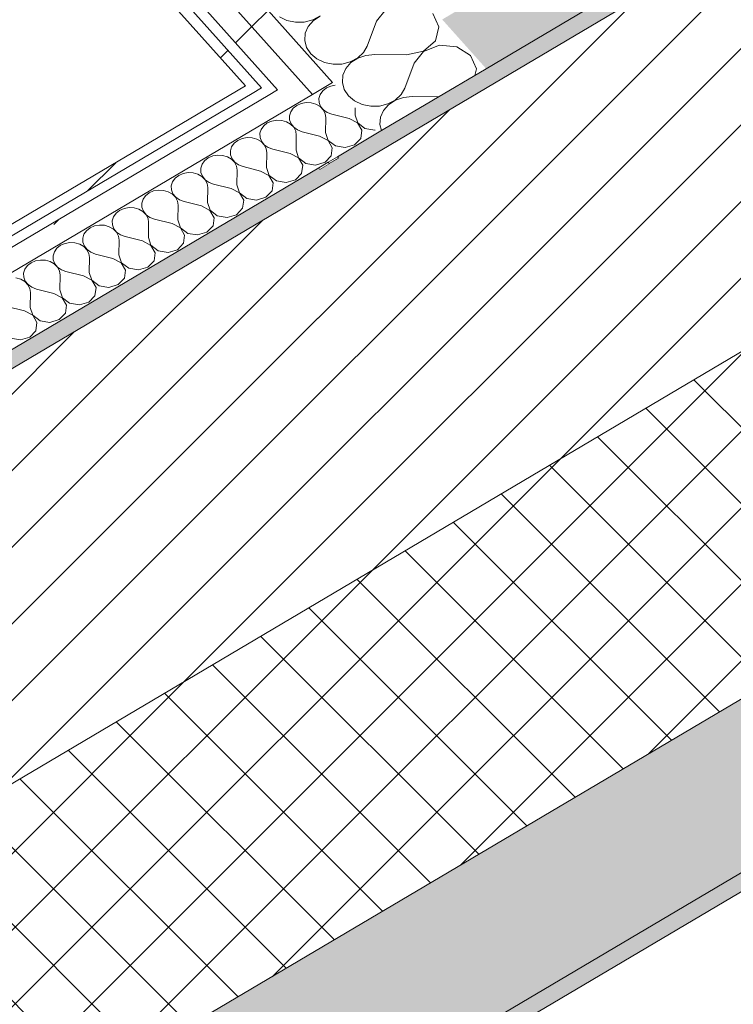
# Model space of a CAD drawing. Header units: millimetres. Extents: x -36631 to 27388, y -24993 to 6945.
# Tile 252 of 256: x -8843 to -8448, y -6131 to -5586. Entities that reach past the tile are written whole.
import ezdxf

# ---------------------------------------------------------------- set-up
doc = ezdxf.new("R2010")
doc.units = ezdxf.units.MM
doc.header["$MEASUREMENT"] = 0
doc.linetypes.add('Wipeout_Contour', pattern=[1000, 0, -1000])
doc.layers.add('12_FAÇ_Façana', color=7, linetype='Continuous')
doc.layers.add('Nuevo_08_E_Envans secs', color=7, linetype='Continuous')
for name, color, linetype, lineweight, true_color in [('12_FAÇ_Façana_Pluma_Nº__102', 7, 'Continuous', 5, 0xcccccc), ('12_FAÇ_Façana_Pluma_Nº__174', 7, 'Continuous', 13, 0xe4ad2c), ('12_FAÇ_Façana_Pluma_Nº__176', 7, 'Continuous', 15, 0x93a0c6), ('Nuevo_08_E_Envans secs_Pluma_Nº__102', 7, 'Continuous', 5, 0xcccccc), ('Nuevo_08_E_Envans secs_Pluma_Nº__171', 171, 'Continuous', 13, 0xaaaaff), ('Nuevo_08_E_Envans secs_Pluma_Nº__177', 7, 'Continuous', 15, 0xf7e046)]:
    doc.layers.add(name, color=color, linetype=linetype, lineweight=lineweight, true_color=true_color)
for name, color, linetype, lineweight in [('12_FAÇ_Façana_Pluma_Nº__2', 8, 'Continuous', 5), ('12_FAÇ_Façana_Pluma_Nº__7', 7, 'Continuous', 5), ('Nuevo_08_E_Envans secs_Pluma_Nº__1', 7, 'Continuous', 5)]:
    doc.layers.add(name, color=color, linetype=linetype, lineweight=lineweight)
pattern_1 = [(45, (0, 0), (-183.848, 183.848), [195, -65]), (45, (7e-14, 183.85), (-183.848, 183.848), [195, -65])]

# ---------------------------------------------------------------- blocks, each defined once
blk = doc.blocks.new('Elem Sección_76_1')
at = {"layer": '12_FAÇ_Façana_Pluma_Nº__102', "linetype": 'Continuous', "lineweight": 0, "true_color": 0xe5e5e5}
for points in [[(-10103.79, -6944.73), (-10047.61, -7007.6), (-6482.57, -4896.37), (-6538.74, -4833.5), (-9331.33, -6487.28), (-9321.97, -6497.76), (-9665.26, -6701.06), (-9674.62, -6690.58), (-9718.34, -6716.47), (-9708.98, -6726.95), (-10052.27, -6930.25), (-10061.63, -6919.77)], [(-10047.61, -7007.6), (-10041.37, -7014.58), (-6476.32, -4903.35), (-6482.57, -4896.37)]]:
    blk.add_hatch(color=254, dxfattribs=at).paths.add_polyline_path(points)
at = {"layer": '12_FAÇ_Façana_Pluma_Nº__174', "linetype": 'Continuous', "lineweight": 13, "true_color": 0xe4ad2c}
h = blk.add_hatch(dxfattribs=at)
h.set_pattern_fill('SATE_Aislamiento_0001', color=42, style=0, pattern_type=2)
h.set_pattern_definition([(45, (0, 0), (-21.2132, 21.2132), []), (135, (0, 0), (21.2132, 21.2132), [])])
h.paths.add_polyline_path([(-6538.74, -4833.5), (-6651.1, -4707.78), (-9443.69, -6361.55), (-9331.33, -6487.28)])
at = {"layer": '12_FAÇ_Façana_Pluma_Nº__176', "linetype": 'Continuous', "lineweight": 0, "true_color": 0x495063}
blk.add_hatch(color=251, dxfattribs=at).paths.add_polyline_path([(-8677.84, -5667.69), (-10356.59, -6661.85), (-10350.35, -6668.83), (-6785.3, -4557.6), (-6791.55, -4550.62), (-8667.54, -5661.59), (-8666.92, -5662.29), (-8677.22, -5668.39)])
at = {"layer": '12_FAÇ_Façana_Pluma_Nº__2', "linetype": 'Continuous', "lineweight": 5}
h = blk.add_hatch(dxfattribs=at)
h.set_pattern_fill('Ceramic_0001', color=8, style=0, pattern_type=2)
h.set_pattern_definition([(45, (0, 0), (-21.2132, 21.2132), [])])
h.paths.add_polyline_path([(-10350.35, -6668.83), (-10216.14, -6819.01), (-10173.99, -6794.04), (-10301.95, -6650.85), (-9958.66, -6447.56), (-9830.7, -6590.75), (-9786.98, -6564.85), (-9914.94, -6421.66), (-9571.65, -6218.36), (-9443.69, -6361.55), (-6651.1, -4707.78), (-6785.3, -4557.6)])
at = {"layer": '12_FAÇ_Façana_Pluma_Nº__7', "color": 7, "linetype": 'Continuous', "lineweight": 5}
for p, q in [((-6785.3, -4557.6), (-10350.35, -6668.83)), ((-6651.1, -4707.78), (-9443.69, -6361.55)), ((-6538.74, -4833.5), (-9331.33, -6487.28)), ((-6482.57, -4896.37), (-10047.61, -7007.6)), ((-6476.32, -4903.35), (-10041.37, -7014.58)), ((-8667.54, -5661.59), (-8666.92, -5662.29)), ((-8677.84, -5667.69), (-8677.22, -5668.39))]:
    blk.add_line(p, q, dxfattribs=at)
at = {"layer": '12_FAÇ_Façana_Pluma_Nº__7', "color": 7, "linetype": 'Continuous', "lineweight": 5, "flags": 128}
for points in [[(-6791.55, -4550.62), (-8585.15, -5612.8), (-8645.23, -5648.37), (-8667.54, -5661.59)], [(-8666.92, -5662.29), (-8672.07, -5665.34), (-8677.22, -5668.39)]]:
    blk.add_lwpolyline(points, dxfattribs=at)
blk = doc.blocks.new('*X230')
at = {"layer": 'Nuevo_08_E_Envans secs_Pluma_Nº__102', "color": 254, "linetype": 'Continuous', "lineweight": 5, "true_color": 0xcccccc}
for p, q in [((-8640.57, -5579.91), (-8645.83, -5586.51)), ((-8611.29, -5589.65), (-8614.62, -5582.27)), ((-8699.66, -5584.09), (-8695.44, -5586.08)), ((-8695.44, -5586.08), (-8690.71, -5587.06)), ((-8690.71, -5587.06), (-8685.84, -5586.96)), ((-8685.84, -5586.96), (-8681.18, -5585.77)), ((-8680.82, -5586.17), (-8683.64, -5589.42)), ((-8681.18, -5585.77), (-8677.1, -5583.59)), ((-8677.01, -5583.68), (-8680.82, -5586.17)), ((-8645.83, -5586.51), (-8651.03, -5600.27)), ((-8685.27, -5593.16), (-8685.57, -5597.13)), ((-8683.64, -5589.42), (-8685.27, -5593.16)), ((-8613.22, -5597.36), (-8611.29, -5589.65)), ((-8685.57, -5597.13), (-8684.54, -5601.01)), ((-8619.85, -5603.09), (-8613.22, -5597.36)), ((-8684.54, -5601.01), (-8682.24, -5604.51)), ((-8682.24, -5604.51), (-8678.85, -5607.37)), ((-8656.29, -5606.87), (-8653.1, -5603.87)), ((-8653.1, -5603.87), (-8651.03, -5600.27)), ((-8646.87, -5604.93), (-8651.71, -5605.42)), ((-8629.19, -5605.14), (-8646.87, -5604.93)), ((-8629.19, -5605.14), (-8619.85, -5603.09)), ((-8619.77, -5603.19), (-8625.02, -5609.79)), ((-8611.03, -5599.82), (-8619.77, -5603.19)), ((-8601.42, -5600.7), (-8611.03, -5599.82)), ((-8593.82, -5605.55), (-8601.42, -5600.7)), ((-8678.85, -5607.37), (-8674.64, -5609.37)), ((-8674.64, -5609.37), (-8669.91, -5610.35)), ((-8669.91, -5610.35), (-8665.03, -5610.24)), ((-8665.03, -5610.24), (-8660.37, -5609.05)), ((-8660.01, -5609.46), (-8662.83, -5612.7)), ((-8660.37, -5609.05), (-8656.29, -5606.87)), ((-8656.21, -5606.97), (-8660.01, -5609.46)), ((-8651.71, -5605.42), (-8656.21, -5606.97)), ((-8625.02, -5609.79), (-8630.23, -5623.55)), ((-8590.48, -5612.94), (-8593.82, -5605.55)), ((-8662.83, -5612.7), (-8664.46, -5616.44)), ((-8591.37, -5616.48), (-8590.48, -5612.94)), ((-8664.46, -5616.44), (-8664.77, -5620.41)), ((-8664.77, -5620.41), (-8663.73, -5624.29)), ((-8663.73, -5624.29), (-8661.43, -5627.79)), ((-8632.29, -5627.15), (-8630.23, -5623.55)), ((-8661.43, -5627.79), (-8658.05, -5630.65)), ((-8658.05, -5630.65), (-8653.83, -5632.65)), ((-8639.57, -5632.33), (-8635.48, -5630.16)), ((-8635.4, -5630.25), (-8639.2, -5632.74)), ((-8635.48, -5630.16), (-8632.29, -5627.15)), ((-8630.91, -5628.7), (-8635.4, -5630.25)), ((-8626.06, -5628.21), (-8630.91, -5628.7)), ((-8611.47, -5628.38), (-8626.06, -5628.21)), ((-8653.83, -5632.65), (-8649.1, -5633.63)), ((-8649.1, -5633.63), (-8644.22, -5633.52)), ((-8644.22, -5633.52), (-8639.57, -5632.33)), ((-8642.03, -5635.98), (-8643.65, -5639.73)), ((-8639.2, -5632.74), (-8642.03, -5635.98)), ((-8643.65, -5639.73), (-8643.96, -5643.69)), ((-8643.96, -5643.69), (-8643.05, -5647.09))]:
    blk.add_line(p, q, dxfattribs=at)
blk = doc.blocks.new('Elem Sección_203_1')
at = {"layer": 'Nuevo_08_E_Envans secs', "lineweight": 0}
blk.add_blockref('*X230', (0, 0), dxfattribs=at)
at = {"color": 254, "linetype": 'Wipeout_Contour', "lineweight": 0, "ltscale": 41446.677724}
blk.add_wipeout([(-8672.69, -5664.64), (-8677.84, -5667.69), (-8677.22, -5668.39), (-8672.07, -5665.34)], dxfattribs=at).dxf.layer = 'Nuevo_08_E_Envans secs'
at = {"layer": 'Nuevo_08_E_Envans secs_Pluma_Nº__171', "linetype": 'Continuous', "lineweight": 13, "true_color": 0xaaaaff}
h = blk.add_hatch(dxfattribs=at)
h.set_pattern_fill('Panellat_HPL_0001', color=161, style=0, pattern_type=2)
h.set_pattern_definition(pattern_1)
h.paths.add_polyline_path([(-8672.69, -5664.64), (-8677.84, -5667.69), (-8677.22, -5668.39), (-8672.07, -5665.34)])
at = {"layer": 'Nuevo_08_E_Envans secs_Pluma_Nº__1', "color": 7, "linetype": 'Continuous', "lineweight": 5}
blk.add_line((-8672.69, -5664.64), (-8672.07, -5665.34), dxfattribs=at)
at = {"color": 254, "linetype": 'Wipeout_Contour', "lineweight": 0, "ltscale": 42836.053992}
blk.add_wipeout([(-10392.26, -3740.44), (-10397.41, -3743.49), (-8714.67, -5626.48), (-8709.52, -5623.43)], dxfattribs=at).dxf.layer = 'Nuevo_08_E_Envans secs'
at = {"layer": 'Nuevo_08_E_Envans secs_Pluma_Nº__171', "linetype": 'Continuous', "lineweight": 13, "true_color": 0xaaaaff}
h = blk.add_hatch(dxfattribs=at)
h.set_pattern_fill('Panellat_HPL_0001', color=161, style=0, pattern_type=2)
h.set_pattern_definition(pattern_1)
h.paths.add_polyline_path([(-10392.26, -3740.44), (-10397.41, -3743.49), (-8714.67, -5626.48), (-8709.52, -5623.43)])
at = {"color": 254, "linetype": 'Wipeout_Contour', "lineweight": 0, "ltscale": 53772.798042}
blk.add_wipeout([(-10384.77, -3701.82), (-10395.93, -3708.43), (-10387.81, -3717.51), (-8681.35, -5627.04), (-8670.2, -5620.44)], dxfattribs=at).dxf.layer = 'Nuevo_08_E_Envans secs'
at = {"layer": 'Nuevo_08_E_Envans secs_Pluma_Nº__177', "linetype": 'Continuous', "lineweight": 15, "true_color": 0xf7e046}
h = blk.add_hatch(dxfattribs=at)
h.set_pattern_fill('Panellat_HPL_0001', color=53, style=0, pattern_type=2)
h.set_pattern_definition(pattern_1)
h.paths.add_polyline_path([(-10384.77, -3701.82), (-10395.93, -3708.43), (-10387.81, -3717.51), (-8681.35, -5627.04), (-8670.2, -5620.44)])
at = {"color": 254, "linetype": 'Wipeout_Contour', "lineweight": 0, "ltscale": 42782.651219}
blk.add_wipeout([(-10387.81, -3717.51), (-10398.97, -3724.12), (-8692.51, -5633.65), (-8681.35, -5627.04)], dxfattribs=at).dxf.layer = 'Nuevo_08_E_Envans secs'
at = {"layer": 'Nuevo_08_E_Envans secs_Pluma_Nº__177', "linetype": 'Continuous', "lineweight": 15, "true_color": 0xf7e046}
h = blk.add_hatch(dxfattribs=at)
h.set_pattern_fill('Panellat_HPL_0001', color=53, style=0, pattern_type=2)
h.set_pattern_definition(pattern_1)
h.paths.add_polyline_path([(-10387.81, -3717.51), (-10398.97, -3724.12), (-8692.51, -5633.65), (-8681.35, -5627.04)])
at = {"layer": 'Nuevo_08_E_Envans secs_Pluma_Nº__1', "color": 7, "linetype": 'Continuous', "lineweight": 5}
for p, q in [((-10384.77, -3701.82), (-8670.2, -5620.44)), ((-10387.81, -3717.51), (-8681.35, -5627.04)), ((-10390.86, -3733.2), (-8700.63, -5624.57)), ((-10392.26, -3740.44), (-8709.52, -5623.43)), ((-10393.67, -3747.68), (-8718.41, -5622.29))]:
    blk.add_line(p, q, dxfattribs=at)
blk = doc.blocks.new('*X433')
at = {"layer": 'Nuevo_08_E_Envans secs_Pluma_Nº__102', "color": 254, "linetype": 'Continuous', "lineweight": 5, "true_color": 0xcccccc}
for p, q in [((-8675.63, -5625.06), (-8677.03, -5627.02)), ((-8673.62, -5623.48), (-8675.63, -5625.06)), ((-8671.16, -5622.41), (-8673.62, -5623.48)), ((-8668.8, -5622), (-8671.16, -5622.41)), ((-8687.51, -5632.09), (-8689.97, -5633.16)), ((-8684.79, -5631.61), (-8687.51, -5632.09)), ((-8682, -5631.75), (-8684.79, -5631.61)), ((-8679.37, -5632.51), (-8682, -5631.75)), ((-8677.03, -5627.02), (-8677.72, -5629.22)), ((-8677.72, -5629.22), (-8677.65, -5631.49)), ((-8677.65, -5631.49), (-8676.81, -5633.65)), ((-8693.38, -5636.7), (-8694.07, -5638.9)), ((-8691.98, -5634.74), (-8693.38, -5636.7)), ((-8689.97, -5633.16), (-8691.98, -5634.74)), ((-8677.1, -5633.82), (-8679.37, -5632.51)), ((-8675.35, -5635.59), (-8677.1, -5633.82)), ((-8676.81, -5633.65), (-8675.29, -5635.55)), ((-8674.26, -5637.68), (-8675.35, -5635.59)), ((-8675.29, -5635.55), (-8673.18, -5637.04)), ((-8673.92, -5639.93), (-8674.26, -5637.68)), ((-8673.18, -5637.04), (-8670.65, -5638)), ((-8657.72, -5638.48), (-8657.65, -5634.48)), ((-8706.32, -5642.84), (-8708.33, -5644.42)), ((-8703.86, -5641.77), (-8706.32, -5642.84)), ((-8701.13, -5641.29), (-8703.86, -5641.77)), ((-8698.35, -5641.44), (-8701.13, -5641.29)), ((-8695.72, -5642.19), (-8698.35, -5641.44)), ((-8693.45, -5643.5), (-8695.72, -5642.19)), ((-8694.07, -5638.9), (-8694, -5641.17)), ((-8694, -5641.17), (-8693.16, -5643.34)), ((-8674.07, -5648.16), (-8673.92, -5639.93)), ((-8660.99, -5640.42), (-8670.65, -5638)), ((-8656.36, -5642.86), (-8660.99, -5640.42)), ((-8657.72, -5638.48), (-8656.29, -5642.82)), ((-8653.99, -5646.92), (-8656.36, -5642.86)), ((-8656.29, -5642.82), (-8652.27, -5645.9)), ((-8709.73, -5646.38), (-8710.42, -5648.58)), ((-8710.42, -5648.58), (-8710.34, -5650.85)), ((-8708.33, -5644.42), (-8709.73, -5646.38)), ((-8691.7, -5645.27), (-8693.45, -5643.5)), ((-8693.16, -5643.34), (-8691.63, -5645.23)), ((-8690.61, -5647.36), (-8691.7, -5645.27)), ((-8691.63, -5645.23), (-8689.52, -5646.72)), ((-8690.27, -5649.61), (-8690.61, -5647.36)), ((-8689.52, -5646.72), (-8687, -5647.68)), ((-8677.34, -5650.1), (-8687, -5647.68)), ((-8674.07, -5648.16), (-8672.64, -5652.5)), ((-8654.61, -5651.39), (-8653.99, -5646.92)), ((-8652.27, -5645.9), (-8646.86, -5646.8)), ((-8646.86, -5646.8), (-8646.68, -5646.75)), ((-8724.67, -5654.1), (-8726.07, -5656.06)), ((-8722.66, -5652.52), (-8724.67, -5654.1)), ((-8720.2, -5651.45), (-8722.66, -5652.52)), ((-8717.48, -5650.97), (-8720.2, -5651.45)), ((-8714.7, -5651.12), (-8717.48, -5650.97)), ((-8712.07, -5651.87), (-8714.7, -5651.12)), ((-8709.79, -5653.18), (-8712.07, -5651.87)), ((-8710.34, -5650.85), (-8709.51, -5653.02)), ((-8708.05, -5654.95), (-8709.79, -5653.18)), ((-8709.51, -5653.02), (-8707.98, -5654.91)), ((-8690.42, -5657.84), (-8690.27, -5649.61)), ((-8672.7, -5652.54), (-8677.34, -5650.1)), ((-8670.34, -5656.61), (-8672.7, -5652.54)), ((-8672.64, -5652.5), (-8668.61, -5655.58)), ((-8658.02, -5654.93), (-8654.61, -5651.39)), ((-8726.07, -5656.06), (-8726.76, -5658.26)), ((-8726.76, -5658.26), (-8726.69, -5660.53)), ((-8706.96, -5657.04), (-8708.05, -5654.95)), ((-8707.98, -5654.91), (-8705.87, -5656.4)), ((-8706.61, -5659.3), (-8706.96, -5657.04)), ((-8706.76, -5667.52), (-8706.61, -5659.3)), ((-8705.87, -5656.4), (-8703.34, -5657.36)), ((-8693.68, -5659.78), (-8703.34, -5657.36)), ((-8690.42, -5657.84), (-8688.98, -5662.18)), ((-8670.96, -5661.07), (-8670.34, -5656.61)), ((-8668.61, -5655.58), (-8663.2, -5656.48)), ((-8663.2, -5656.48), (-8658.02, -5654.93)), ((-8741.02, -5663.78), (-8742.42, -5665.74)), ((-8739.01, -5662.21), (-8741.02, -5663.78)), ((-8736.55, -5661.14), (-8739.01, -5662.21)), ((-8733.83, -5660.65), (-8736.55, -5661.14)), ((-8731.04, -5660.8), (-8733.83, -5660.65)), ((-8728.42, -5661.55), (-8731.04, -5660.8)), ((-8726.14, -5662.87), (-8728.42, -5661.55)), ((-8726.69, -5660.53), (-8725.86, -5662.7)), ((-8724.39, -5664.63), (-8726.14, -5662.87)), ((-8725.86, -5662.7), (-8724.33, -5664.59)), ((-8723.31, -5666.72), (-8724.39, -5664.63)), ((-8724.33, -5664.59), (-8722.22, -5666.08)), ((-8689.05, -5662.22), (-8693.68, -5659.78)), ((-8686.69, -5666.29), (-8689.05, -5662.22)), ((-8688.98, -5662.18), (-8684.96, -5665.26)), ((-8679.55, -5666.16), (-8674.37, -5664.61)), ((-8674.37, -5664.61), (-8670.96, -5661.07)), ((-8750.17, -5670.33), (-8752.9, -5670.82)), ((-8747.39, -5670.48), (-8750.17, -5670.33)), ((-8744.76, -5671.23), (-8747.39, -5670.48)), ((-8742.42, -5665.74), (-8743.11, -5667.94)), ((-8743.11, -5667.94), (-8743.04, -5670.21)), ((-8743.04, -5670.21), (-8742.2, -5672.38)), ((-8722.96, -5668.98), (-8723.31, -5666.72)), ((-8723.11, -5677.2), (-8722.96, -5668.98)), ((-8722.22, -5666.08), (-8719.69, -5667.04)), ((-8710.03, -5669.46), (-8719.69, -5667.04)), ((-8705.4, -5671.9), (-8710.03, -5669.46)), ((-8706.76, -5667.52), (-8705.33, -5671.86)), ((-8687.3, -5670.75), (-8686.69, -5666.29)), ((-8684.96, -5665.26), (-8679.55, -5666.16)), ((-8758.77, -5675.42), (-8759.46, -5677.62)), ((-8757.37, -5673.46), (-8758.77, -5675.42)), ((-8755.36, -5671.89), (-8757.37, -5673.46)), ((-8752.9, -5670.82), (-8755.36, -5671.89)), ((-8742.49, -5672.55), (-8744.76, -5671.23)), ((-8740.74, -5674.31), (-8742.49, -5672.55)), ((-8742.2, -5672.38), (-8740.67, -5674.28)), ((-8739.65, -5676.4), (-8740.74, -5674.31)), ((-8740.67, -5674.28), (-8738.57, -5675.76)), ((-8738.57, -5675.76), (-8736.04, -5676.72)), ((-8703.03, -5675.97), (-8705.4, -5671.9)), ((-8705.33, -5671.86), (-8701.31, -5674.94)), ((-8701.31, -5674.94), (-8695.9, -5675.84)), ((-8695.9, -5675.84), (-8690.71, -5674.29)), ((-8690.71, -5674.29), (-8687.3, -5670.75)), ((-8769.25, -5680.5), (-8771.71, -5681.57)), ((-8766.52, -5680.02), (-8769.25, -5680.5)), ((-8763.74, -5680.16), (-8766.52, -5680.02)), ((-8761.11, -5680.91), (-8763.74, -5680.16)), ((-8758.83, -5682.23), (-8761.11, -5680.91)), ((-8759.46, -5677.62), (-8759.38, -5679.89)), ((-8759.38, -5679.89), (-8758.55, -5682.06)), ((-8739.31, -5678.66), (-8739.65, -5676.4)), ((-8739.46, -5686.88), (-8739.31, -5678.66)), ((-8726.38, -5679.14), (-8736.04, -5676.72)), ((-8721.74, -5681.58), (-8726.38, -5679.14)), ((-8723.11, -5677.2), (-8721.68, -5681.54)), ((-8707.06, -5683.97), (-8703.65, -5680.44)), ((-8703.65, -5680.44), (-8703.03, -5675.97)), ((-8775.12, -5685.1), (-8775.81, -5687.3)), ((-8773.71, -5683.14), (-8775.12, -5685.1)), ((-8771.71, -5681.57), (-8773.71, -5683.14)), ((-8757.09, -5684), (-8758.83, -5682.23)), ((-8758.55, -5682.06), (-8757.02, -5683.96)), ((-8756, -5686.09), (-8757.09, -5684)), ((-8757.02, -5683.96), (-8754.91, -5685.44)), ((-8755.66, -5688.34), (-8756, -5686.09)), ((-8754.91, -5685.44), (-8752.39, -5686.4)), ((-8742.73, -5688.82), (-8752.39, -5686.4)), ((-8719.38, -5685.65), (-8721.74, -5681.58)), ((-8721.68, -5681.54), (-8717.66, -5684.63)), ((-8720, -5690.12), (-8719.38, -5685.65)), ((-8717.66, -5684.63), (-8712.24, -5685.52)), ((-8712.24, -5685.52), (-8707.06, -5683.97)), ((-8788.05, -5691.25), (-8790.06, -5692.82)), ((-8785.59, -5690.18), (-8788.05, -5691.25)), ((-8782.87, -5689.7), (-8785.59, -5690.18)), ((-8780.09, -5689.84), (-8782.87, -5689.7)), ((-8777.46, -5690.6), (-8780.09, -5689.84)), ((-8775.18, -5691.91), (-8777.46, -5690.6)), ((-8775.81, -5687.3), (-8775.73, -5689.57)), ((-8775.73, -5689.57), (-8774.9, -5691.74)), ((-8773.43, -5693.68), (-8775.18, -5691.91)), ((-8774.9, -5691.74), (-8773.37, -5693.64)), ((-8755.8, -5696.56), (-8755.66, -5688.34)), ((-8738.09, -5691.26), (-8742.73, -5688.82)), ((-8739.46, -5686.88), (-8738.03, -5691.23)), ((-8735.73, -5695.33), (-8738.09, -5691.26)), ((-8738.03, -5691.23), (-8734, -5694.31)), ((-8723.41, -5693.65), (-8720, -5690.12)), ((-8791.46, -5694.79), (-8792.15, -5696.99)), ((-8792.15, -5696.99), (-8792.08, -5699.25)), ((-8790.06, -5692.82), (-8791.46, -5694.79)), ((-8772.35, -5695.77), (-8773.43, -5693.68)), ((-8773.37, -5693.64), (-8771.26, -5695.12)), ((-8772, -5698.02), (-8772.35, -5695.77)), ((-8771.26, -5695.12), (-8768.73, -5696.08)), ((-8759.07, -5698.5), (-8768.73, -5696.08)), ((-8755.8, -5696.56), (-8754.37, -5700.91)), ((-8736.34, -5699.8), (-8735.73, -5695.33)), ((-8734, -5694.31), (-8728.59, -5695.21)), ((-8728.59, -5695.21), (-8723.41, -5693.65)), ((-8806.41, -5702.5), (-8807.81, -5704.47)), ((-8804.4, -5700.93), (-8806.41, -5702.5)), ((-8801.94, -5699.86), (-8804.4, -5700.93)), ((-8799.22, -5699.38), (-8801.94, -5699.86)), ((-8796.43, -5699.52), (-8799.22, -5699.38)), ((-8793.8, -5700.28), (-8796.43, -5699.52)), ((-8791.53, -5701.59), (-8793.8, -5700.28)), ((-8792.08, -5699.25), (-8791.24, -5701.42)), ((-8789.78, -5703.36), (-8791.53, -5701.59)), ((-8791.24, -5701.42), (-8789.71, -5703.32)), ((-8772.15, -5706.24), (-8772, -5698.02)), ((-8754.44, -5700.95), (-8759.07, -5698.5)), ((-8752.08, -5705.01), (-8754.44, -5700.95)), ((-8754.37, -5700.91), (-8750.35, -5703.99)), ((-8739.75, -5703.34), (-8736.34, -5699.8)), ((-8807.81, -5704.47), (-8808.5, -5706.67)), ((-8808.5, -5706.67), (-8808.42, -5708.93)), ((-8788.69, -5705.45), (-8789.78, -5703.36)), ((-8789.71, -5703.32), (-8787.61, -5704.8)), ((-8788.35, -5707.7), (-8788.69, -5705.45)), ((-8788.5, -5715.93), (-8788.35, -5707.7)), ((-8787.61, -5704.8), (-8785.08, -5705.76)), ((-8775.42, -5708.18), (-8785.08, -5705.76)), ((-8770.79, -5710.63), (-8775.42, -5708.18)), ((-8772.15, -5706.24), (-8770.72, -5710.59)), ((-8752.69, -5709.48), (-8752.08, -5705.01)), ((-8750.35, -5703.99), (-8744.94, -5704.89)), ((-8744.94, -5704.89), (-8739.75, -5703.34)), ((-8822.75, -5712.18), (-8824.16, -5714.15)), ((-8820.75, -5710.61), (-8822.75, -5712.18)), ((-8818.29, -5709.54), (-8820.75, -5710.61)), ((-8815.56, -5709.06), (-8818.29, -5709.54)), ((-8812.78, -5709.2), (-8815.56, -5709.06)), ((-8810.15, -5709.96), (-8812.78, -5709.2)), ((-8807.88, -5711.27), (-8810.15, -5709.96)), ((-8808.42, -5708.93), (-8807.59, -5711.1)), ((-8806.13, -5713.04), (-8807.88, -5711.27)), ((-8807.59, -5711.1), (-8806.06, -5713)), ((-8805.04, -5715.13), (-8806.13, -5713.04)), ((-8806.06, -5713), (-8803.95, -5714.48)), ((-8768.42, -5714.69), (-8770.79, -5710.63)), ((-8770.72, -5710.59), (-8766.7, -5713.67)), ((-8766.7, -5713.67), (-8761.29, -5714.57)), ((-8761.29, -5714.57), (-8756.1, -5713.02)), ((-8756.1, -5713.02), (-8752.69, -5709.48)), ((-8834.63, -5719.22), (-8837.09, -5720.29)), ((-8831.91, -5718.74), (-8834.63, -5719.22)), ((-8829.13, -5718.88), (-8831.91, -5718.74)), ((-8826.5, -5719.64), (-8829.13, -5718.88)), ((-8824.16, -5714.15), (-8824.85, -5716.35)), ((-8824.85, -5716.35), (-8824.77, -5718.62)), ((-8824.77, -5718.62), (-8823.94, -5720.78)), ((-8804.7, -5717.38), (-8805.04, -5715.13)), ((-8804.84, -5725.61), (-8804.7, -5717.38)), ((-8803.95, -5714.48), (-8801.43, -5715.44)), ((-8791.77, -5717.86), (-8801.43, -5715.44)), ((-8787.13, -5720.31), (-8791.77, -5717.86)), ((-8788.5, -5715.93), (-8787.07, -5720.27)), ((-8772.45, -5722.7), (-8769.04, -5719.16)), ((-8769.04, -5719.16), (-8768.42, -5714.69)), ((-8840.5, -5723.83), (-8841.19, -5726.03)), ((-8839.1, -5721.87), (-8840.5, -5723.83)), ((-8837.09, -5720.29), (-8839.1, -5721.87)), ((-8824.22, -5720.95), (-8826.5, -5719.64)), ((-8822.47, -5722.72), (-8824.22, -5720.95)), ((-8823.94, -5720.78), (-8822.41, -5722.68)), ((-8821.39, -5724.81), (-8822.47, -5722.72)), ((-8822.41, -5722.68), (-8820.3, -5724.16)), ((-8821.04, -5727.06), (-8821.39, -5724.81)), ((-8820.3, -5724.16), (-8817.77, -5725.12)), ((-8784.77, -5724.37), (-8787.13, -5720.31)), ((-8787.07, -5720.27), (-8783.04, -5723.35)), ((-8785.39, -5728.84), (-8784.77, -5724.37)), ((-8783.04, -5723.35), (-8777.63, -5724.25)), ((-8777.63, -5724.25), (-8772.45, -5722.7)), ((-8842.84, -5729.32), (-8845.47, -5728.56)), ((-8840.57, -5730.63), (-8842.84, -5729.32)), ((-8841.19, -5726.03), (-8841.12, -5728.3)), ((-8841.12, -5728.3), (-8840.28, -5730.46)), ((-8821.19, -5735.29), (-8821.04, -5727.06)), ((-8808.11, -5727.54), (-8817.77, -5725.12)), ((-8803.48, -5729.99), (-8808.11, -5727.54)), ((-8804.84, -5725.61), (-8803.41, -5729.95)), ((-8801.12, -5734.05), (-8803.48, -5729.99)), ((-8803.41, -5729.95), (-8799.39, -5733.03)), ((-8788.79, -5732.38), (-8785.39, -5728.84)), ((-8838.82, -5732.4), (-8840.57, -5730.63)), ((-8840.28, -5730.46), (-8838.76, -5732.36)), ((-8837.73, -5734.49), (-8838.82, -5732.4)), ((-8838.76, -5732.36), (-8836.65, -5733.85)), ((-8837.39, -5736.74), (-8837.73, -5734.49)), ((-8836.65, -5733.85), (-8834.12, -5734.81)), ((-8824.46, -5737.22), (-8834.12, -5734.81)), ((-8821.19, -5735.29), (-8819.76, -5739.63)), ((-8801.73, -5738.52), (-8801.12, -5734.05)), ((-8799.39, -5733.03), (-8793.98, -5733.93)), ((-8793.98, -5733.93), (-8788.79, -5732.38)), ((-8837.54, -5744.97), (-8837.39, -5736.74)), ((-8819.83, -5739.67), (-8824.46, -5737.22)), ((-8817.46, -5743.73), (-8819.83, -5739.67)), ((-8819.76, -5739.63), (-8815.74, -5742.71)), ((-8805.14, -5742.06), (-8801.73, -5738.52)), ((-8840.81, -5746.9), (-8850.47, -5744.49)), ((-8837.54, -5744.97), (-8836.11, -5749.31)), ((-8818.08, -5748.2), (-8817.46, -5743.73)), ((-8815.74, -5742.71), (-8810.33, -5743.61)), ((-8810.33, -5743.61), (-8805.14, -5742.06)), ((-8836.17, -5749.35), (-8840.81, -5746.9)), ((-8833.81, -5753.41), (-8836.17, -5749.35)), ((-8836.11, -5749.31), (-8832.09, -5752.39)), ((-8826.67, -5753.29), (-8821.49, -5751.74)), ((-8821.49, -5751.74), (-8818.08, -5748.2)), ((-8834.43, -5757.88), (-8833.81, -5753.41)), ((-8832.09, -5752.39), (-8826.67, -5753.29)), ((-8848.43, -5762.07), (-8843.02, -5762.97)), ((-8843.02, -5762.97), (-8837.84, -5761.42)), ((-8837.84, -5761.42), (-8834.43, -5757.88))]:
    blk.add_line(p, q, dxfattribs=at)
blk = doc.blocks.new('Elem Sección_331_1')
at = {"layer": 'Nuevo_08_E_Envans secs', "lineweight": 0}
blk.add_blockref('*X433', (0, 0), dxfattribs=at)
at = {"color": 254, "linetype": 'Wipeout_Contour', "lineweight": 0, "ltscale": 45394.099403}
blk.add_wipeout([(-8718.41, -5622.29), (-10397.16, -6616.45), (-10393.42, -6620.64), (-8714.67, -5626.48)], dxfattribs=at).dxf.layer = 'Nuevo_08_E_Envans secs'
at = {"layer": 'Nuevo_08_E_Envans secs_Pluma_Nº__171', "linetype": 'Continuous', "lineweight": 13, "true_color": 0xaaaaff}
h = blk.add_hatch(dxfattribs=at)
h.set_pattern_fill('Panellat_HPL_0001', color=161, style=0, pattern_type=2)
h.set_pattern_definition(pattern_1)
h.paths.add_polyline_path([(-8718.41, -5622.29), (-10397.16, -6616.45), (-10393.42, -6620.64), (-8714.67, -5626.48)])
at = {"color": 254, "linetype": 'Wipeout_Contour', "lineweight": 0, "ltscale": 45361.008032}
blk.add_wipeout([(-10389.67, -6624.83), (-10381.56, -6633.91), (-8692.51, -5633.65), (-8700.63, -5624.57)], dxfattribs=at).dxf.layer = 'Nuevo_08_E_Envans secs'
at = {"layer": 'Nuevo_08_E_Envans secs_Pluma_Nº__177', "linetype": 'Continuous', "lineweight": 15, "true_color": 0xf7e046}
h = blk.add_hatch(dxfattribs=at)
h.set_pattern_fill('Panellat_HPL_0001', color=53, style=0, pattern_type=2)
h.set_pattern_definition(pattern_1)
h.paths.add_polyline_path([(-10389.67, -6624.83), (-10381.56, -6633.91), (-8692.51, -5633.65), (-8700.63, -5624.57)])
at = {"layer": 'Nuevo_08_E_Envans secs_Pluma_Nº__1', "color": 7, "linetype": 'Continuous', "lineweight": 5}
blk.add_line((-8718.41, -5622.29), (-10397.16, -6616.45), dxfattribs=at)
at = {"layer": 'Nuevo_08_E_Envans secs_Pluma_Nº__1', "color": 7, "linetype": 'Continuous', "lineweight": 5, "flags": 128}
for points in [[(-8670.2, -5620.44), (-8681.35, -5627.04), (-8692.51, -5633.65), (-10381.56, -6633.91)], [(-8709.52, -5623.43), (-8714.67, -5626.48), (-10393.42, -6620.64)], [(-8700.63, -5624.57), (-8705.77, -5627.62), (-10389.67, -6624.83)], [(-8667.54, -5661.59), (-8672.69, -5664.64), (-8677.84, -5667.69), (-10356.59, -6661.85)]]:
    blk.add_lwpolyline(points, dxfattribs=at)
blk = doc.blocks.new('*X493')
at = {"layer": 'Nuevo_08_E_Envans secs_Pluma_Nº__102', "linetype": 'Continuous', "lineweight": 5, "true_color": 0xcccccc}
blk.add_hatch(color=254, dxfattribs=at).paths.add_polyline_path([(-8598.34, -5578.95), (-8609.5, -5585.56), (-8585.15, -5612.8), (-6791.55, -4550.62), (-6815.89, -4523.38)])
blk = doc.blocks.new('Elem Sección_376_1')
at = {"layer": 'Nuevo_08_E_Envans secs', "lineweight": 0}
blk.add_blockref('*X493', (0, 0), dxfattribs=at)

msp = doc.modelspace()

# ---------------------------------------------------------------- block references
at = {"layer": '12_FAÇ_Façana', "lineweight": 0}
msp.add_blockref('Elem Sección_76_1', (0, 0), dxfattribs=at)

# ---------------------------------------------------------------- next in the draw order: block references
at = {"layer": 'Nuevo_08_E_Envans secs', "lineweight": 0}
msp.add_blockref('Elem Sección_203_1', (0, 0), dxfattribs=at)

# ---------------------------------------------------------------- next in the draw order: block references
for name in ['Elem Sección_376_1', 'Elem Sección_331_1']:
    msp.add_blockref(name, (0, 0), dxfattribs=at)

doc.saveas('drawing.dxf')
